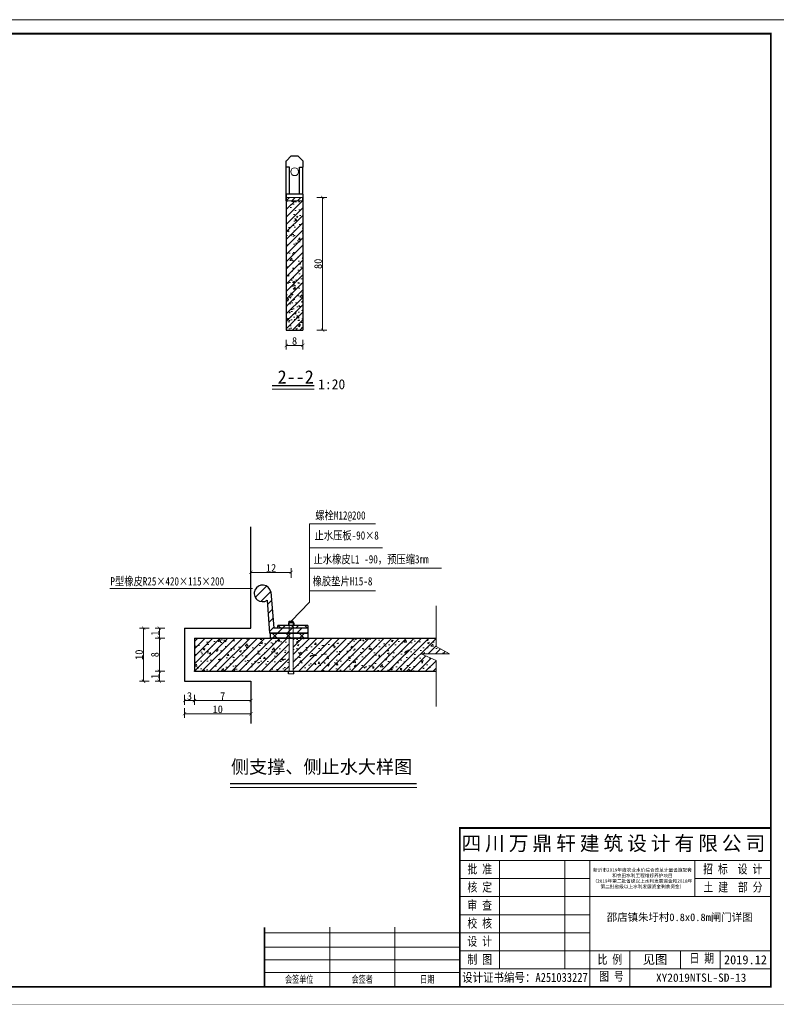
# Model space of a CAD drawing. Extents: x 36231 to 595326, y 3059 to 3871788.
# Tile 49 of 143: x 584771 to 584999, y 3865728 to 3866025. Entities that reach past the tile are written whole.
import ezdxf
from ezdxf.enums import TextEntityAlignment as Align

# ---------------------------------------------------------------- set-up
doc = ezdxf.new("R2010")
doc.units = 0
doc.header["$PDMODE"] = 32
doc.header["$PDSIZE"] = 0.2
doc.linetypes.add('HIDDEN', pattern=[0.375, 0.25, -0.125])
doc.layers.get('0').update_dxf_attribs({"linetype": 'CONTINUOUS'})
doc.layers.get('Defpoints').update_dxf_attribs({"linetype": 'CONTINUOUS'})
for name, color, linetype, lineweight in [('0.13文字', 3, 'CONTINUOUS', 13), ('BIAOZHU', 8, 'CONTINUOUS', 13), ('图框１', 5, 'CONTINUOUS', 60), ('文字', 7, 'CONTINUOUS', 15), ('文字层', 7, 'CONTINUOUS', 15), ('标注', 6, 'CONTINUOUS', 9), ('标注线', 7, 'CONTINUOUS', 18), ('细实线', 3, 'CONTINUOUS', 20), ('细线', 7, 'CONTINUOUS', 15), ('虚线', 251, 'HIDDEN', 15), ('轮廓西线', 1, 'CONTINUOUS', 15)]:
    doc.layers.add(name, color=color, linetype=linetype, lineweight=lineweight)
doc.layers.add('图层4', color=255, linetype='CONTINUOUS')
doc.styles.add('-仿宋_GB2312', font='仿宋_GB2312_0.ttf')
doc.styles.add('LYJFS', font='times.ttf', dxfattribs={"width": 0.7})
doc.dimstyles.new('zzzz STANDARD', dxfattribs={"dimtxt": 2.3, "dimasz": 1, "dimexe": 1.25, "dimexo": 1.5, "dimgap": 0.2, "dimtad": 1, "dimdec": 0, "dimlfac": 10, "dimzin": 0, "dimdsep": 46, "dimtxsty": '-仿宋_GB2312', "dimblk": 'ARCHTICK', "dimcen": 0.09, "dimadec": 0, "dimazin": 0, "dimtfac": 1, "dimtdec": 0, "dimtix": 1, "dimtmove": 2, "dimatfit": 3, "dimfxl": 1.7, "dimfxlon": 1, "dimtolj": 1, "dimtzin": 0, "dimlwd": 9, "dimlwe": 9, "dimarcsym": 0})
pattern_1 = [(225, (587171.7180135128, 3865528.113616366), (2.020557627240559, -2.02055762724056), []), (315, (587171.7180135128, 3865528.113616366), (2.02055762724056, 2.020557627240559), [])]

# ---------------------------------------------------------------- blocks, each defined once
blk = doc.blocks.new('_ARCHTICK')
at = {"color": 0, "linetype": 'ByBlock', "const_width": 0.15}
blk.add_lwpolyline([(-0.5, -0.5), (0.5, 0.5)], dxfattribs=at)
blk = doc.blocks.new('*D837')
at = {"layer": 'Defpoints', "color": 0, "lineweight": 13}
for p in [(584858.9947929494, 3865971.357562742), (584855.9644899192, 3865931.357562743), (584862.4447581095, 3865931.357562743)]:
    blk.add_point(p, dxfattribs=at)
at = {"layer": '细实线', "color": 0, "lineweight": 9}
for p, q in [((584860.7447581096, 3865971.357562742), (584863.6947581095, 3865971.357562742)), ((584862.4447581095, 3865971.357562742), (584862.4447581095, 3865931.357562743)), ((584860.7447581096, 3865931.357562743), (584863.6947581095, 3865931.357562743))]:
    blk.add_line(p, q, dxfattribs=at)
for p, rotation in [((584862.4447581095, 3865971.357562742), 90), ((584862.4447581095, 3865931.357562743), 270)]:
    blk.add_blockref('_ARCHTICK', p, dxfattribs=dict(at, rotation=rotation))
at = {"layer": '细实线', "color": 0, "lineweight": 9, "insert": (584861.094758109, 3865951.357562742), "char_height": 2.3, "attachment_point": 5, "rotation": 90, "style": '-仿宋_GB2312'}
blk.add_mtext('\\A1;80', dxfattribs=at)
blk = doc.blocks.new('eesz')
at = {"layer": '图框１', "color": 7, "const_width": 0.46666665}
blk.add_lwpolyline([(25244.47424427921, -497.5989567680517), (25244.47424427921, -1980.561866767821), (27344.47416927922, -1980.561866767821), (27344.47416927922, -497.5989567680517)], close=True, dxfattribs=at)
blk.add_lwpolyline([(25244.47424427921, -497.5989567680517), (25244.47424427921, -1980.561866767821), (27344.47416927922, -1980.561866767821), (27344.47416927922, -497.5989567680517)], close=True, dxfattribs=at)
at = {"layer": '图框１', "color": 5, "const_width": 0.46666665}
blk.add_lwpolyline([(25244.47424427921, -497.5989567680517), (25244.47424427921, -1980.561866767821), (27344.47416927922, -1980.561866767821), (27344.47416927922, -497.5989567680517)], close=True, dxfattribs=at)
at = {"layer": '图框１', "color": 7}
blk.add_lwpolyline([(25322.25201927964, -518.3396967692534, 3.111110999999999, 3.111110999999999, 0), (27318.54824427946, -518.3396967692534, 2.592592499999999, 2.592592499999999, 0), (27318.54824427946, -1954.635941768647, 2.592592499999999, 2.592592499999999, 0), (25322.25201927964, -1954.635941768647, 2.592592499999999, 2.592592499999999, 0)], format="xyseb", close=True, dxfattribs=at)
blk.add_lwpolyline([(25322.25201927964, -518.3396967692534, 3.111110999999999, 3.111110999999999, 0), (27318.54824427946, -518.3396967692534, 2.592592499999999, 2.592592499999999, 0), (27318.54824427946, -1954.635941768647, 2.592592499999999, 2.592592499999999, 0), (25322.25201927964, -1954.635941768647, 2.592592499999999, 2.592592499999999, 0)], format="xyseb", close=True, dxfattribs=at)
at = {"layer": '图框１', "color": 5}
blk.add_lwpolyline([(25322.25201927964, -518.3396967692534, 3.111110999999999, 3.111110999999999, 0), (27318.54824427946, -518.3396967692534, 2.592592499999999, 2.592592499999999, 0), (27318.54824427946, -1954.635941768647, 2.592592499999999, 2.592592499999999, 0), (25322.25201927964, -1954.635941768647, 2.592592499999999, 2.592592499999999, 0)], format="xyseb", close=True, dxfattribs=at)
at = {"layer": '细线', "color": 7}
for p, q in [((26850.32603877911, -1715.080394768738), (27318.54824427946, -1715.080394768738)), ((26850.32603877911, -1764.080393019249), (27318.54824427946, -1764.080393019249)), ((26910.21492552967, -1764.080393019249), (26910.21492552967, -1927.41372051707)), ((27008.21492202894, -1764.080393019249), (27008.21492202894, -1927.41372051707)), ((27046.32603177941, -1764.080393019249), (27046.32603177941, -1954.635941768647)), ((27204.21491502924, -1764.080393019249), (27204.21491502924, -1818.524835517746)), ((26850.32603877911, -1791.302614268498), (27046.32603177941, -1791.302614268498)), ((27204.21491502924, -1791.302614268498), (27318.54824427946, -1791.302614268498)), ((26850.32603877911, -1818.524835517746), (27318.54824427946, -1818.524835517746)), ((26850.32603877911, -1845.747056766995), (27046.32603177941, -1845.747056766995)), ((26654.32604577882, -1864.802611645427), (26654.32604577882, -1954.635941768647)), ((26752.32604227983, -1864.802611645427), (26752.32604227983, -1954.635941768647)), ((26556.32604927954, -1872.969278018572), (26850.32603877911, -1872.969278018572)), ((26850.32603877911, -1872.969278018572), (27046.32603177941, -1872.969278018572)), ((26556.32604927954, -1894.747055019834), (26850.32603877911, -1894.747055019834)), ((26850.32603877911, -1900.191499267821), (27318.54824427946, -1900.191499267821)), ((27106.21491852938, -1900.191499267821), (27106.21491852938, -1954.635941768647)), ((27182.43713802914, -1900.191499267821), (27182.43713802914, -1927.41372051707)), ((27242.3260247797, -1900.191499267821), (27242.3260247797, -1927.41372051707)), ((26556.32604927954, -1913.80260989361), (26850.32603877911, -1913.80260989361)), ((26850.32603877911, -1927.41372051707), (27318.54824427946, -1927.41372051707)), ((26556.32604927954, -1932.858164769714), (26850.32603877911, -1932.858164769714))]:
    blk.add_line(p, q, dxfattribs=at)
at = {"layer": '细线', "color": 7, "const_width": 2.722222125}
for points in [[(27318.54824427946, -1715.080394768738), (26850.32603877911, -1715.080394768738), (26850.32603877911, -1954.635941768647)], [(26556.32604927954, -1864.802611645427), (26556.32604927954, -1954.635941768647)]]:
    blk.add_lwpolyline(points, dxfattribs=at)
at = {"layer": '文字', "color": 7, "line_spacing_factor": 0.5, "style": '-仿宋_GB2312'}
for s, insert, char_height, width, attachment_point in [('{\\fSimSun|b0|i0|c134|p2;\\T1.2;\\C256;四川万鼎轩建筑设计有限公司}', (27084.4371415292, -1739.580393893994), 21.777777, 468.2222055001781, 5), ('{\\W0.8;批 准}', (26880.2704821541, -1777.691503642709), 13.611110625, 59.88888675, 5), ('{\\W0.8;招 标  设 计}', (27261.29137848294, -1777.691503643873), 13.611110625, 114.1529269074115, 5), ('{\\W0.8;核 定}', (26880.2704821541, -1804.913724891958), 13.611110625, 59.88888675, 5), ('{\\W0.8;土 建  部 分}', (27261.66570545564, -1804.913724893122), 13.611110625, 114.9015808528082, 5), ('{\\W0.8;审 查}', (26880.2704821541, -1832.135946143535), 13.611110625, 59.88888675, 5), ('{\\W0.8;校 核}', (26880.2704821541, -1859.358167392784), 13.611110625, 59.88888675, 5), ('{\\W0.8;设 计}', (26880.2704821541, -1886.580388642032), 13.611110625, 59.88888675, 5), ('{\\W0.8;制 图}', (26880.2704821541, -1913.80260989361), 13.611110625, 59.88888675, 5), ('{\\W0.8;比 例}', (27076.27047515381, -1913.80260989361), 13.611110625, 59.88888675, 5), ('见图', (27144.32602827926, -1913.802609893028), 13.611110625, 76.22221949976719, 5), ('{\\W0.8;日 期}', (27196.2089412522, -1904.442667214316), 13.611110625, 54.50771360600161, 1), ('2019.12', (27280.437134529, -1913.80260989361), 13.611110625, 76.22221950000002, 5), ('{\\W0.7; 会签单位}', (26605.32604752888, -1943.747053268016), 10.8888885, 97.9999965, 5), ('{\\W0.7;会签者}', (26703.32604402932, -1943.747053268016), 10.8888885, 97.9999965, 5), ('{\\W0.7;日期}', (26801.32604052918, -1943.747053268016), 10.8888885, 97.9999965, 5), ('{\\W0.85;设计证书编号：A251033227}', (26948.32603527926, -1941.024831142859), 13.611110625, 195.9999930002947, 5), ('{\\W0.8;图 号}', (27060.09783500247, -1931.664888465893), 13.611110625, 54.50771360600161, 1)]:
    blk.add_mtext(s, dxfattribs=dict(at, insert=insert, char_height=char_height, width=width, attachment_point=attachment_point))
at = {"layer": '文字', "color": 7, "insert": (27125.27047340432, -1791.302614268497), "char_height": 5, "width": 157.8888832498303, "attachment_point": 5, "style": '-仿宋_GB2312'}
blk.add_mtext('新沂市2019年度农业水价综合改革计量设施配套\\P和农田水利工程维修养护项目\\P（2019年第二批省级以上水利发展资金和2018年\\P第二批省级以上水利发展资金剩余资金）', dxfattribs=at)
blk = doc.blocks.new('*D2271')
at = {"layer": 'Defpoints', "color": 0, "lineweight": 13}
for p in [(584820.8547931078, 3865841.575106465), (584813.2761606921, 3865838.575106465), (584823.8547931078, 3865838.575106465)]:
    blk.add_point(p, dxfattribs=at)
at = {"layer": '细实线', "color": 0, "lineweight": 9}
for p, q in [((584814.976160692, 3865841.575106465), (584812.0261606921, 3865841.575106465)), ((584813.2761606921, 3865841.575106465), (584813.2761606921, 3865838.575106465)), ((584814.976160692, 3865838.575106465), (584812.0261606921, 3865838.575106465))]:
    blk.add_line(p, q, dxfattribs=at)
for p, rotation in [((584813.2761606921, 3865841.575106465), 90), ((584813.2761606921, 3865838.575106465), 270)]:
    blk.add_blockref('_ARCHTICK', p, dxfattribs=dict(at, rotation=rotation))
at = {"layer": '细实线', "color": 0, "lineweight": 9, "insert": (584811.9261606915, 3865840.075106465), "char_height": 2.3, "attachment_point": 5, "rotation": 90, "style": '-仿宋_GB2312'}
blk.add_mtext('\\A1;1', dxfattribs=at)
blk = doc.blocks.new('*D2272')
at = {"layer": 'Defpoints', "color": 0, "lineweight": 13}
for p in [(584823.8547931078, 3865838.575106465), (584813.2761606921, 3865828.575106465), (584823.8547931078, 3865828.575106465)]:
    blk.add_point(p, dxfattribs=at)
at = {"layer": '细实线', "color": 0, "lineweight": 9}
for p, q in [((584814.976160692, 3865838.575106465), (584812.0261606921, 3865838.575106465)), ((584813.2761606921, 3865838.575106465), (584813.2761606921, 3865828.575106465)), ((584814.976160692, 3865828.575106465), (584812.0261606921, 3865828.575106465))]:
    blk.add_line(p, q, dxfattribs=at)
for p, rotation in [((584813.2761606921, 3865838.575106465), 90), ((584813.2761606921, 3865828.575106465), 270)]:
    blk.add_blockref('_ARCHTICK', p, dxfattribs=dict(at, rotation=rotation))
at = {"layer": '细实线', "color": 0, "lineweight": 9, "insert": (584811.9261606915, 3865833.575106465), "char_height": 2.3, "attachment_point": 5, "rotation": 90, "style": '-仿宋_GB2312'}
blk.add_mtext('\\A1;8', dxfattribs=at)
blk = doc.blocks.new('*D2273')
at = {"layer": 'Defpoints', "color": 0, "lineweight": 13}
for p in [(584840.8547931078, 3865858.399378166), (584840.8547931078, 3865841.575106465), (584852.9861434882, 3865843.709797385)]:
    blk.add_point(p, dxfattribs=at)
at = {"layer": '细实线', "color": 0, "lineweight": 9}
for p, q in [((584840.8547931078, 3865856.699378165), (584840.8547931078, 3865859.649378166)), ((584852.9861434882, 3865856.699378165), (584852.9861434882, 3865859.649378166)), ((584852.9861434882, 3865858.399378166), (584840.8547931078, 3865858.399378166))]:
    blk.add_line(p, q, dxfattribs=at)
at = {"layer": '细实线', "color": 0, "lineweight": 9, "rotation": 180}
blk.add_blockref('_ARCHTICK', (584840.8547931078, 3865858.399378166), dxfattribs=at)
at = {"layer": '细实线', "color": 0, "lineweight": 9}
blk.add_blockref('_ARCHTICK', (584852.9861434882, 3865858.399378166), dxfattribs=at)
at = {"layer": '细实线', "color": 0, "lineweight": 9, "insert": (584846.920468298, 3865859.749378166), "char_height": 2.3, "attachment_point": 5, "style": '-仿宋_GB2312'}
blk.add_mtext('\\A1;12', dxfattribs=at)
blk = doc.blocks.new('*D2277')
at = {"layer": 'Defpoints', "color": 0, "lineweight": 13}
for p in [(584820.8547931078, 3865841.575106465), (584808.5357963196, 3865825.575106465), (584820.8547931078, 3865825.575106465)]:
    blk.add_point(p, dxfattribs=at)
at = {"layer": '细实线', "color": 0, "lineweight": 9}
for p, q in [((584810.2357963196, 3865841.575106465), (584807.2857963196, 3865841.575106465)), ((584808.5357963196, 3865841.575106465), (584808.5357963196, 3865825.575106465)), ((584810.2357963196, 3865825.575106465), (584807.2857963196, 3865825.575106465))]:
    blk.add_line(p, q, dxfattribs=at)
for p, rotation in [((584808.5357963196, 3865841.575106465), 90), ((584808.5357963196, 3865825.575106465), 270)]:
    blk.add_blockref('_ARCHTICK', p, dxfattribs=dict(at, rotation=rotation))
at = {"layer": '细实线', "color": 0, "lineweight": 9, "insert": (584807.185796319, 3865833.575106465), "char_height": 2.3, "attachment_point": 5, "rotation": 90, "style": '-仿宋_GB2312'}
blk.add_mtext('\\A1;10', dxfattribs=at)
blk = doc.blocks.new('*D2276')
at = {"layer": 'Defpoints', "color": 0, "lineweight": 13}
for p in [(584823.8547931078, 3865828.575106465), (584813.2761606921, 3865825.575106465), (584820.8547931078, 3865825.575106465)]:
    blk.add_point(p, dxfattribs=at)
at = {"layer": '细实线', "color": 0, "lineweight": 9}
for p, q in [((584814.976160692, 3865828.575106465), (584812.0261606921, 3865828.575106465)), ((584813.2761606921, 3865828.575106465), (584813.2761606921, 3865825.575106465)), ((584814.976160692, 3865825.575106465), (584812.0261606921, 3865825.575106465))]:
    blk.add_line(p, q, dxfattribs=at)
for p, rotation in [((584813.2761606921, 3865828.575106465), 90), ((584813.2761606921, 3865825.575106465), 270)]:
    blk.add_blockref('_ARCHTICK', p, dxfattribs=dict(at, rotation=rotation))
at = {"layer": '细实线', "color": 0, "lineweight": 9, "insert": (584811.9261606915, 3865827.075106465), "char_height": 2.3, "attachment_point": 5, "rotation": 90, "style": '-仿宋_GB2312'}
blk.add_mtext('\\A1;1', dxfattribs=at)

msp = doc.modelspace()

# ---------------------------------------------------------------- hatches: boundary and pattern name
at = {"layer": 'BIAOZHU'}
h = msp.add_hatch(dxfattribs=at)
h.set_pattern_fill('AR-CONC', color=256, scale=0.03, style=0)
h.set_pattern_definition([(49.99999999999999, (584851.4947929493, 3865891.357562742), (5.46554006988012, -0.4781725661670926), [0.5715, -6.2865]), (355, (584851.4947929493, 3865891.357562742), (-1.05728477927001, 5.731699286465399), [0.4572, -5.029199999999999]), (100.451, (584851.9502529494, 3865891.317715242), (4.408275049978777, 5.253500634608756), [0.4857, -5.3427]), (46.18420000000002, (584851.4947929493, 3865892.881562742), (8.132371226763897, -1.261269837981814), [0.8572499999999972, -9.429749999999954]), (96.6356, (584852.1724899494, 3865892.776457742), (7.122127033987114, 7.422766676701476), [0.72855, -8.01405]), (351.1840000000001, (584851.4947929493, 3865892.881562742), (7.122138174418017, 7.42275353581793), [0.6858, -7.5438]), (21, (584852.2567929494, 3865892.500562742), (4.548446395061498, -3.067965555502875), [0.5715, -6.2865]), (326.0000000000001, (584852.2567929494, 3865892.500562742), (1.854060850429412, 5.525638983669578), [0.4572, -5.029199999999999]), (71.4514, (584852.6358279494, 3865892.244899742), (6.402494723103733, 2.457685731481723), [0.4857, -5.3427]), (37.50000000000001, (584851.4947929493, 3865891.357562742), (0.0926580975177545, 2.536651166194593), [0, -4.96824, 0, -5.1054, 0, -5.04825]), (7.499999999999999, (584851.4947929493, 3865891.357562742), (2.004589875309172, 3.005417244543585), [0, -2.910839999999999, 0, -4.85394, 0, -1.92405]), (327.5, (584849.7955329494, 3865891.357562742), (4.067717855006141, -0.1718623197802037), [0, -1.905, 0, -5.9436, 0, -7.886699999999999]), (317.5, (584849.0335329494, 3865891.357562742), (4.443875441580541, 0.7627947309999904), [0, -2.4765, 0, -3.94716, 0, -5.6007])])
h.paths.add_polyline_path([(584851.4947929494, 3865931.357562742), (584856.4947929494, 3865931.357562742), (584856.4947929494, 3865970.357562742), (584851.4947929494, 3865970.357562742)])
h = msp.add_hatch(dxfattribs=at)
h.set_pattern_fill('AR-CONC', color=256, scale=0.03, style=0)
h.set_pattern_definition([(49.99999999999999, (584851.4947929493, 3865906.357562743), (5.46554006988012, -0.4781725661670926), [0.5715, -6.2865]), (355, (584851.4947929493, 3865906.357562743), (-1.05728477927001, 5.731699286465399), [0.4572, -5.029199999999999]), (100.451, (584851.9502529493, 3865906.317715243), (4.408275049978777, 5.253500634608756), [0.4857, -5.3427]), (46.18420000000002, (584851.4947929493, 3865907.881562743), (8.132371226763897, -1.261269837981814), [0.8572499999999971, -9.429749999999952]), (96.6356, (584852.1724899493, 3865907.776457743), (7.122127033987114, 7.422766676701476), [0.72855, -8.01405]), (351.1840000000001, (584851.4947929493, 3865907.881562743), (7.122138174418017, 7.42275353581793), [0.6858, -7.5438]), (21, (584852.2567929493, 3865907.500562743), (4.548446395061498, -3.067965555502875), [0.5715, -6.2865]), (326.0000000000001, (584852.2567929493, 3865907.500562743), (1.854060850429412, 5.525638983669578), [0.4572, -5.029199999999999]), (71.4514, (584852.6358279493, 3865907.244899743), (6.402494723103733, 2.457685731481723), [0.4857, -5.3427]), (37.50000000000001, (584851.4947929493, 3865906.357562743), (0.0926580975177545, 2.536651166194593), [0, -4.96824, 0, -5.1054, 0, -5.04825]), (7.499999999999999, (584851.4947929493, 3865906.357562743), (2.004589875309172, 3.005417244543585), [0, -2.910839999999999, 0, -4.85394, 0, -1.92405]), (327.5, (584849.7955329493, 3865906.357562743), (4.067717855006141, -0.1718623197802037), [0, -1.905, 0, -5.9436, 0, -7.886699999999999]), (317.5, (584849.0335329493, 3865906.357562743), (4.443875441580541, 0.7627947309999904), [0, -2.4765, 0, -3.94716, 0, -5.6007])])
h.paths.add_polyline_path([(584851.4947929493, 3865931.357562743), (584856.4947929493, 3865931.357562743), (584856.4947929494, 3865945.753091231), (584851.4947929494, 3865945.753091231)])
h = msp.add_hatch(dxfattribs=at)
h.set_pattern_fill('ANSI31', color=256, scale=0.65, style=0)
h.set_pattern_definition([(45, (611347.5901045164, 3882917.592312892), (-1.459291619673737, 1.459291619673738), [])])
h.paths.add_polyline_path([(584845.7374788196, 3865849.992276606), (584846.4861434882, 3865840.075106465), (584857.9861434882, 3865840.075106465), (584857.9861434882, 3865841.575106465), (584847.744792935, 3865841.575106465), (584846.8168124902, 3865852.50922691, 3.353267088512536)])
h = msp.add_hatch(dxfattribs=at)
h.set_pattern_fill('AR-CONC', color=256, scale=0.03, style=0)
h.set_pattern_definition([(49.99999999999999, (584823.8547931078, 3865828.575106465), (5.46554006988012, -0.4781725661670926), [0.5715, -6.2865]), (355, (584823.8547931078, 3865828.575106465), (-1.05728477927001, 5.731699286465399), [0.4572, -5.029199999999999]), (100.451, (584824.3102531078, 3865828.535258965), (4.408275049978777, 5.253500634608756), [0.4857, -5.3427]), (46.18420000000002, (584823.8547931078, 3865830.099106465), (8.132371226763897, -1.261269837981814), [0.8572499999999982, -9.42974999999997]), (96.6356, (584824.5324901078, 3865829.994001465), (7.122127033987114, 7.422766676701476), [0.72855, -8.01405]), (351.1840000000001, (584823.8547931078, 3865830.099106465), (7.122138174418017, 7.42275353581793), [0.6858, -7.5438]), (21, (584824.6167931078, 3865829.718106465), (4.548446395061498, -3.067965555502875), [0.5715, -6.2865]), (326.0000000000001, (584824.6167931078, 3865829.718106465), (1.854060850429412, 5.525638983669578), [0.4572, -5.029199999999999]), (71.4514, (584824.9958281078, 3865829.462443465), (6.402494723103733, 2.457685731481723), [0.4857, -5.3427]), (37.50000000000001, (584823.8547931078, 3865828.575106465), (0.0926580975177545, 2.536651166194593), [0, -4.96824, 0, -5.1054, 0, -5.04825]), (7.499999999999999, (584823.8547931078, 3865828.575106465), (2.004589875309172, 3.005417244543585), [0, -2.910839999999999, 0, -4.85394, 0, -1.92405]), (327.5, (584822.1555331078, 3865828.575106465), (4.067717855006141, -0.1718623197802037), [0, -1.905, 0, -5.9436, 0, -7.886699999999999]), (317.5, (584821.3935331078, 3865828.575106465), (4.443875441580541, 0.7627947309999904), [0, -2.4765, 0, -3.94716, 0, -5.6007])])
h.paths.add_polyline_path([(584896.6035914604, 3865828.575106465), (584896.6035914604, 3865831.855580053), (584892.1423679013, 3865833.83611377), (584900.6367042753, 3865833.83611377), (584896.6035914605, 3865836.086539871), (584896.6035914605, 3865838.575106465), (584853.5861434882, 3865838.575106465), (584853.5861434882, 3865828.575106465)])
h.paths.add_polyline_path([(584852.3861434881, 3865828.575106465), (584852.3861434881, 3865838.575106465), (584846.7861434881, 3865838.575106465), (584823.8547931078, 3865838.575106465), (584823.8547931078, 3865828.575106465), (584837.8547931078, 3865828.575106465)])
at = {"layer": '标注线'}
h = msp.add_hatch(dxfattribs=at)
h.set_pattern_fill('ANSI37', scale=0.9, angle=180, style=0)
h.set_pattern_definition(pattern_1)
h.paths.add_polyline_path([(584857.9861434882, 3865842.375106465), (584848.9861434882, 3865842.375106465), (584848.9861434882, 3865841.575106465), (584857.9861434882, 3865841.575106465)])
h = msp.add_hatch(dxfattribs=at)
h.set_pattern_fill('ANSI37', scale=0.9, angle=180, style=0)
h.set_pattern_definition(pattern_1)
h.paths.add_polyline_path([(584846.7861434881, 3865840.075106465), (584846.7861434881, 3865838.575106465), (584857.9861434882, 3865838.575106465), (584857.9861434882, 3865840.075106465)])
at = {"layer": '细实线', "lineweight": 13}
h = msp.add_hatch(dxfattribs=at)
h.set_pattern_fill('ANSI31', color=8, scale=0.5, style=0)
h.set_pattern_definition([(45, (584851.4947929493, 3865891.357562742), (-1.122532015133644, 1.122532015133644), [])])
h.paths.add_polyline_path([(584851.4947929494, 3865931.357562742), (584856.4947929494, 3865931.357562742), (584856.4947929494, 3865970.357562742), (584851.4947929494, 3865970.357562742)])
h = msp.add_hatch(dxfattribs=at)
h.set_pattern_fill('ANSI31', color=8, scale=0.5, style=0)
h.set_pattern_definition([(45, (584823.8547931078, 3865828.575106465), (-1.122532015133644, 1.122532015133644), [])])
h.paths.add_polyline_path([(584896.6035914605, 3865828.575106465), (584896.6035914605, 3865831.855580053), (584892.1423679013, 3865833.83611377), (584900.6367042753, 3865833.83611377), (584896.6035914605, 3865836.086539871), (584896.6035914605, 3865838.575106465), (584853.5861434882, 3865838.575106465), (584853.5861434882, 3865828.575106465)])
h.paths.add_polyline_path([(584837.8547931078, 3865828.575106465), (584852.3861434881, 3865828.575106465), (584852.3861434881, 3865838.575106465), (584846.7861434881, 3865838.575106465), (584823.8547931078, 3865838.575106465), (584823.8547931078, 3865828.575106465)])
at = {"layer": '轮廓西线', "lineweight": 20}
h = msp.add_hatch(dxfattribs=at)
h.set_pattern_fill('ANSI31', scale=0.375, style=0)
h.set_pattern_definition([(45, (583107.1528398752, 3863690.587116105), (-0.8418990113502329, 0.8418990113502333), [])])
h.paths.add_polyline_path([(584856.4947929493, 3865970.357562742), (584856.4947929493, 3865971.357562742), (584851.4947929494, 3865971.357562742), (584851.4947929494, 3865970.357562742)])

# ---------------------------------------------------------------- linework, layer by layer
at = {"layer": '0.13文字', "lineweight": 13}
msp.add_line((590756.6746656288, 3866024.876522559), (583664.2750096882, 3866024.876522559), dxfattribs=at)
at = {"layer": '图层4', "color": 7}
for p, q in [((584853.7861434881, 3865843.175106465), (584852.1861434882, 3865843.175106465)), ((584852.1861434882, 3865843.175106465), (584852.1861434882, 3865842.375106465)), ((584852.3861434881, 3865843.175106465), (584852.3861434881, 3865843.709797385)), ((584852.3861434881, 3865843.709797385), (584853.5861434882, 3865843.709797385)), ((584853.5861434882, 3865843.175106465), (584853.5861434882, 3865843.709797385)), ((584853.7861434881, 3865843.175106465), (584853.7861434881, 3865842.375106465)), ((584852.1861434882, 3865827.775106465), (584852.1861434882, 3865828.575106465)), ((584853.7861434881, 3865827.775106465), (584853.7861434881, 3865828.575106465))]:
    msp.add_line(p, q, dxfattribs=at)
at = {"layer": '标注', "color": 7}
msp.add_line((584853.7861434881, 3865827.775106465), (584852.1861434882, 3865827.775106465), dxfattribs=at)
at = {"layer": '标注线', "color": 7}
for p, q in [((584847.2402935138, 3865913.570717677), (584859.9518728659, 3865913.570717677)), ((584834.5675304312, 3865793.606142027), (584890.8315115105, 3865793.606142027))]:
    msp.add_line(p, q, dxfattribs=at)
at = {"layer": '标注线', "color": 7, "lineweight": 15}
msp.add_line((584840.8547931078, 3865841.575106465), (584840.8547931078, 3865841.575106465), dxfattribs=at)
msp.add_line((584840.8547931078, 3865841.575106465), (584840.8547931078, 3865841.575106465), dxfattribs=at)
at = {"layer": '标注线', "color": 7, "const_width": 0.4}
for points in [[(584847.2402935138, 3865914.644678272), (584859.9518728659, 3865914.644678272)], [(584834.5675304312, 3865794.680102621), (584890.7764053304, 3865794.680102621)]]:
    msp.add_lwpolyline(points, dxfattribs=at)
at = {"layer": '标注线', "color": 7}
msp.add_circle((584854.0469787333, 3865979.107562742), 1.178256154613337, dxfattribs=at)
at = {"layer": '细实线', "lineweight": 9}
for p, q in [((584878.3429334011, 3865873.02241939), (584858.4750969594, 3865873.02241939)), ((584858.4750969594, 3865849.398252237), (584858.4750969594, 3865873.02241939)), ((584880.4464660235, 3865865.822487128), (584858.4750969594, 3865865.822487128)), ((584898.2107698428, 3865859.678686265), (584858.4750969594, 3865859.678686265)), ((584841.3228633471, 3865853.531561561), (584798.3441935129, 3865853.531561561)), ((584878.3429334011, 3865852.798181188), (584858.4750969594, 3865852.798181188)), ((584852.9861434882, 3865843.709797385), (584858.4750969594, 3865849.398252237))]:
    msp.add_line(p, q, dxfattribs=at)
at = {"layer": '细实线', "ltscale": 8}
for p, q in [((584896.6035914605, 3865848.314281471), (584896.6035914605, 3865836.086539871)), ((584896.6035914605, 3865836.086539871), (584900.6367042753, 3865833.83611377)), ((584900.6367042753, 3865833.83611377), (584892.1423679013, 3865833.83611377)), ((584892.1423679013, 3865833.83611377), (584896.6035914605, 3865831.855580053)), ((584896.6035914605, 3865831.855580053), (584896.6035914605, 3865817.984909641))]:
    msp.add_line(p, q, dxfattribs=at)
at = {"layer": '虚线', "color": 7, "ltscale": 0.1}
for p, q in [((584852.3861434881, 3865828.575106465), (584852.3861434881, 3865843.575106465)), ((584853.5861434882, 3865828.575106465), (584853.5861434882, 3865843.575106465))]:
    msp.add_line(p, q, dxfattribs=at)
at = {"layer": '轮廓西线', "color": 4, "lineweight": 30}
for p, q in [((584851.5210512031, 3865982.380246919), (584853.0210512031, 3865983.880246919)), ((584853.0210512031, 3865983.880246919), (584855.0210512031, 3865983.880246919)), ((584856.5210512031, 3865982.380246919), (584855.0210512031, 3865983.880246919)), ((584851.4947929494, 3865971.357562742), (584851.4947929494, 3865982.357562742)), ((584856.4947929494, 3865982.357562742), (584856.4947929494, 3865980.457562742)), ((584852.4947929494, 3865980.487418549), (584851.4947929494, 3865980.487418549)), ((584851.4947929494, 3865972.357562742), (584851.4947929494, 3865980.457562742)), ((584852.4947929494, 3865972.357562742), (584852.4947929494, 3865980.457562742)), ((584855.4947929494, 3865980.487418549), (584856.4947929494, 3865980.487418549)), ((584855.4947929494, 3865972.357562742), (584855.4947929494, 3865980.457562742)), ((584856.4947929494, 3865972.357562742), (584856.4947929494, 3865980.457562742)), ((584856.4947929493, 3865972.357562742), (584851.4947929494, 3865972.357562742)), ((584851.4947929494, 3865972.357562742), (584851.4947929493, 3865931.357562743)), ((584856.4947929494, 3865972.357562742), (584856.4947929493, 3865931.357562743)), ((584851.4947929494, 3865970.357562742), (584851.4947929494, 3865971.357562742)), ((584851.4947929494, 3865970.357562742), (584851.4947929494, 3865971.357562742)), ((584856.4947929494, 3865970.357562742), (584856.4947929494, 3865971.357562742)), ((584851.4947929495, 3865931.357562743), (584856.4947929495, 3865931.357562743)), ((584840.8547931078, 3865841.575106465), (584840.8547931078, 3865872.120054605)), ((584846.8168124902, 3865852.50922691), (584847.744792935, 3865841.575106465)), ((584845.7374788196, 3865849.992276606), (584846.4861434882, 3865840.075106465)), ((584820.8547931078, 3865841.575106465), (584820.8547931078, 3865825.575106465)), ((584820.8547931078, 3865841.575106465), (584840.8547931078, 3865841.575106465)), ((584857.9861434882, 3865841.575106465), (584847.744792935, 3865841.575106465)), ((584857.9861434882, 3865842.375106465), (584848.9861434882, 3865842.375106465)), ((584848.9861434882, 3865841.575106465), (584848.9861434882, 3865842.375106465)), ((584857.9861434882, 3865842.375106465), (584857.9861434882, 3865840.075106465)), ((584823.8547931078, 3865838.575106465), (584823.8547931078, 3865828.575106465)), ((584823.8547931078, 3865838.575106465), (584896.6035914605, 3865838.575106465)), ((584857.9861434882, 3865840.075106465), (584846.4861434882, 3865840.075106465)), ((584846.7861434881, 3865838.575106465), (584846.7861434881, 3865840.075106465)), ((584846.7861434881, 3865840.075106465), (584857.9861434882, 3865840.075106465)), ((584857.9861434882, 3865838.575106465), (584846.7861434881, 3865838.575106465)), ((584857.9861434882, 3865840.075106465), (584857.9861434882, 3865838.575106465)), ((584823.8547931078, 3865828.575106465), (584896.6035914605, 3865828.575106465)), ((584820.8547931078, 3865825.575106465), (584840.8547931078, 3865825.575106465)), ((584840.8547931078, 3865825.575106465), (584840.8547931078, 3865812.895667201))]:
    msp.add_line(p, q, dxfattribs=at)
at = {"layer": '轮廓西线', "color": 7, "lineweight": 20}
for p, q in [((584851.4947929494, 3865971.357562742), (584856.4947929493, 3865971.357562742)), ((584856.4947929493, 3865970.357562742), (584851.4947929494, 3865970.357562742))]:
    msp.add_line(p, q, dxfattribs=at)
at = {"layer": '轮廓西线', "color": 4, "lineweight": 30}
msp.add_arc((584844.3547931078, 3865852.075106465), 2.5, 10.00000002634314, 303.5781784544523, dxfattribs=at)

# ---------------------------------------------------------------- block references
at = {"layer": '文字层', "xscale": 0.1999999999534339, "yscale": 0.2000000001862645, "zscale": 0.2}
msp.add_blockref('eesz', (579533.7078845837, 3866124.396314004), dxfattribs=at)

# ---------------------------------------------------------------- texts
at = {"layer": '0.13文字', "color": 0, "linetype": 'Continuous', "lineweight": 13, "insert": (584962.8518458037, 3865737.516053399), "char_height": 2.5, "width": 66.66109248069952, "attachment_point": 1, "style": 'LYJFS'}
msp.add_mtext('{\\fFangSong_GB2312|b0|i0|c134|p49;\\W1;XY2019NTSL-SD-13}', dxfattribs=at)
at = {"layer": '文字', "color": 7, "insert": (584948.0391433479, 3865755.613140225), "char_height": 2.3, "width": 72.38323994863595, "attachment_point": 1, "style": '-仿宋_GB2312'}
msp.add_mtext('\\A1;邵店镇朱圩村{\\A0;0.8x0.8m闸门详图}', dxfattribs=at)
at = {"layer": '细实线', "lineweight": 9, "style": '-仿宋_GB2312', "width": 0.8}
for s, p in [('螺栓M12@200', (584867.8116691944, 3865875.496524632)), ('止水压板-90×8', (584869.6835509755, 3865869.5917732)), ('止水橡皮L  -90，预压缩3mm', (584877.029565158, 3865862.389203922)), ('P型橡皮R25×420×115×200', (584815.6758170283, 3865855.779884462)), ('橡胶垫片H15-8', (584868.4381791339, 3865855.798161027))]:
    msp.add_text(s, height=2.5, dxfattribs=at).set_placement(p, align=Align.MIDDLE)
msp.add_text('1', height=2.5, dxfattribs=at).set_placement((584872.1796967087, 3865861.060899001))
at = {"layer": '细实线', "attachment_point": 1, "style": '-仿宋_GB2312'}
for s, insert, char_height, width in [('{\\C0;2--2}', (584848.8999497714, 3865919.284670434), 4, 45.50907502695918), ('{\\C0;1:20}', (584861.0983470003, 3865916.575467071), 3, 15.22122881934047), ('{\\C0;侧支撑、侧止水大样图}', (584834.8524752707, 3865801.809606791), 4, 282.4768617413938)]:
    msp.add_mtext(s, dxfattribs=dict(at, insert=insert, char_height=char_height, width=width))

# ---------------------------------------------------------------- dimensions: what is measured, and where the dimension line sits
at = {"layer": '细实线', "lineweight": 9}
dim = msp.add_linear_dim(base=(584862.4447581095, 3865931.357562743), p1=(584858.9947929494, 3865971.357562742), p2=(584855.9644899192, 3865931.357562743), angle=90, dimstyle='zzzz STANDARD', override={"dimlfac": 2}, dxfattribs=at)
dim.commit()
dim.dimension.update_dxf_attribs({"geometry": '*D837', "text_midpoint": (584861.094758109, 3865951.357562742)})
for base, p1, p2, text, override in [((584856.4947929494, 3865926.765149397), (584851.4947929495, 3865936.926057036), (584856.4947929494, 3865936.926057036), '8', {"dimlfac": 2}), ((584840.8547931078, 3865819.774713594), (584823.8547931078, 3865832.575106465), (584840.8547931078, 3865825.575106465), '7', {"dimlfac": 1}), ((584840.8547931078, 3865815.775199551), (584820.8547931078, 3865825.575106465), (584840.8547931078, 3865825.575106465), '10', {"dimlfac": 1})]:
    msp.add_linear_dim(base=base, p1=p1, p2=p2, text=text, dimstyle='zzzz STANDARD', override=override, dxfattribs=at).render()
dim = msp.add_linear_dim(base=(584840.8547931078, 3865858.399378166), p1=(584852.9861434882, 3865843.709797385), p2=(584840.8547931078, 3865841.575106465), text='12', dimstyle='zzzz STANDARD', override={"dimlfac": 1}, dxfattribs=at)
dim.commit()
dim.dimension.update_dxf_attribs({"geometry": '*D2273', "text_midpoint": (584846.920468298, 3865859.749378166)})
for base, p1, p2, text, picture, middle in [((584808.5357963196, 3865825.575106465), (584820.8547931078, 3865841.575106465), (584820.8547931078, 3865825.575106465), '10', '*D2277', (584807.185796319, 3865833.575106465)), ((584813.2761606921, 3865838.575106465), (584820.8547931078, 3865841.575106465), (584823.8547931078, 3865838.575106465), '1', '*D2271', (584811.9261606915, 3865840.075106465)), ((584813.2761606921, 3865828.575106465), (584823.8547931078, 3865838.575106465), (584823.8547931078, 3865828.575106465), '8', '*D2272', (584811.9261606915, 3865833.575106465)), ((584813.2761606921, 3865825.575106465), (584823.8547931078, 3865828.575106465), (584820.8547931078, 3865825.575106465), '1', '*D2276', (584811.9261606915, 3865827.075106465))]:
    dim = msp.add_linear_dim(base=base, p1=p1, p2=p2, angle=90, text=text, dimstyle='zzzz STANDARD', override={"dimlfac": 1}, dxfattribs=at)
    dim.commit()
    dim.dimension.update_dxf_attribs({"geometry": picture, "text_midpoint": middle})
msp.add_linear_dim(base=(584823.8547931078, 3865819.774713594), p1=(584820.8547931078, 3865825.575106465), p2=(584823.8547931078, 3865832.575106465), dimstyle='zzzz STANDARD', override={"dimlfac": 1}, dxfattribs=at).render()

doc.saveas('drawing.dxf')
